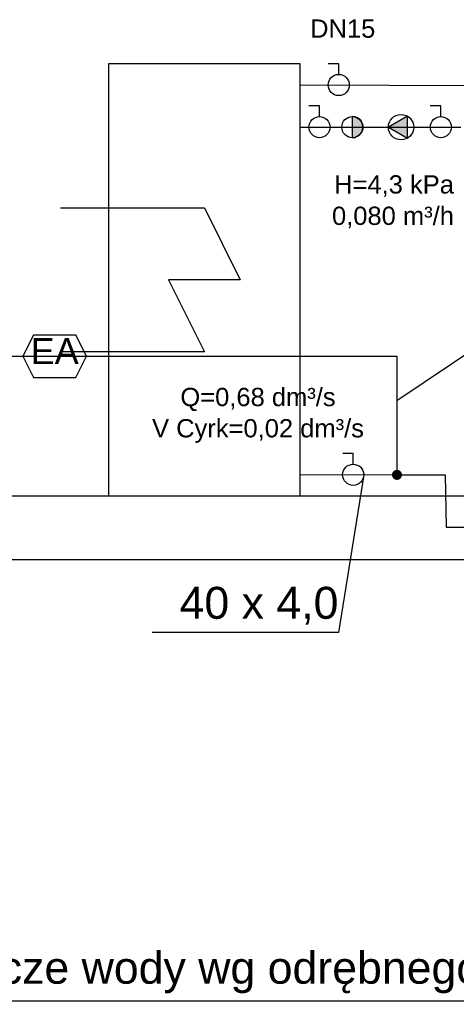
# Model space of a CAD drawing. Header units: inches. Extents: x -150.1 to -108.1, y -15.9 to 13.8.
# Tile 2 of 25: x -146.2 to -144.2, y -3.5 to 1.2. Entities that reach past the tile are written whole.
import ezdxf
from ezdxf.lldxf.tags import DXFTag

# ---------------------------------------------------------------- set-up
doc = ezdxf.new("R2010")
doc.units = ezdxf.units.IN
doc.header["$MEASUREMENT"] = 0
for name, color, linetype in [('IS_Armatura_Wodociag', 2, 'SOLID'), ('IS_Ciepła_woda', 4, 'DASHWAVE'), ('IS_Cyrkulacja', 4, 'DASHDOT'), ('IS_Inne_Urzadzenia_Wodociag', 2, 'SOLID'), ('IS_Konstrukcja', 7, 'SOLID'), ('IS_Opisy_działek_Wodociag', 2, 'SOLID'), ('IS_Text_Armatury_Wodociag', 2, 'Continuous'), ('IS_Text_Odbiornikow_Wodociag', 7, 'Continuous'), ('IS_Zimna_woda', 4, 'SOLID')]:
    doc.layers.add(name, color=color, linetype=linetype)
tags = doc.linetypes.add('DASHDOT', pattern=[20, 10, -5, 0, -5]).pattern_tags.tags
tags[10:11] = [DXFTag(74, 4), DXFTag(75, 0), DXFTag(340, '0'), DXFTag(46, 0.0), DXFTag(50, 0.0), DXFTag(44, 0.0), DXFTag(45, 0.0)]
tags[8:9] = [DXFTag(74, 4), DXFTag(75, 0), DXFTag(340, '0'), DXFTag(46, 0.0), DXFTag(50, 0.0), DXFTag(44, 0.0), DXFTag(45, 0.0)]
tags[6:7] = [DXFTag(74, 4), DXFTag(75, 0), DXFTag(340, '0'), DXFTag(46, 0.0), DXFTag(50, 0.0), DXFTag(44, 0.0), DXFTag(45, 0.0)]
tags[4:5] = [DXFTag(74, 4), DXFTag(75, 0), DXFTag(340, '0'), DXFTag(46, 0.0), DXFTag(50, 0.0), DXFTag(44, 0.0), DXFTag(45, 0.0)]
tags = doc.linetypes.add('DASHWAVE', pattern='A,10,-5,-20,[138,IS_LineDef.shx,S=2,R=0,X=-20,Y=0],-5', length=40).pattern_tags.tags
tags[16:17] = [DXFTag(74, 4), DXFTag(75, 0), DXFTag(340, '0'), DXFTag(46, 0.0), DXFTag(50, 0.0), DXFTag(44, 0.0), DXFTag(45, 0.0)]
tags[6:7] = [DXFTag(74, 4), DXFTag(75, 0), DXFTag(340, '0'), DXFTag(46, 0.0), DXFTag(50, 0.0), DXFTag(44, 0.0), DXFTag(45, 0.0)]
tags[4:5] = [DXFTag(74, 4), DXFTag(75, 0), DXFTag(340, '0'), DXFTag(46, 0.0), DXFTag(50, 0.0), DXFTag(44, 0.0), DXFTag(45, 0.0)]
tags = doc.linetypes.add('SOLID', pattern=[10, 10, 0]).pattern_tags.tags
tags[6:7] = [DXFTag(74, 4), DXFTag(75, 0), DXFTag(340, '0'), DXFTag(46, 0.0), DXFTag(50, 0.0), DXFTag(44, 0.0), DXFTag(45, 0.0)]
tags[4:5] = [DXFTag(74, 4), DXFTag(75, 0), DXFTag(340, '0'), DXFTag(46, 0.0), DXFTag(50, 0.0), DXFTag(44, 0.0), DXFTag(45, 0.0)]

msp = doc.modelspace()

# ---------------------------------------------------------------- hatches: boundary and pattern name
at = {"layer": 'IS_Armatura_Wodociag', "ltscale": 0.01}
h = msp.add_hatch(color=256, dxfattribs=at)
edge = h.paths.add_edge_path()
edge.add_arc((-144.6522, 0.6422), 0.05, 270, 90)
edge.add_line((-144.6522, 0.6922), (-144.6522, 0.5922))
msp.add_hatch(color=256, dxfattribs=at).paths.add_polyline_path([(-144.4817, 0.6422), (-144.3917, 0.5903), (-144.3917, 0.6942)])
at = {"layer": 'IS_Opisy_działek_Wodociag'}
h = msp.add_hatch(color=256, dxfattribs=at)
edge = h.paths.add_edge_path()
edge.add_arc((-144.4411, -1.0019), 0.024, 90, 450)

# ---------------------------------------------------------------- linework, layer by layer
at = {"layer": 'IS_Armatura_Wodociag', "ltscale": 0.01}
for p, q in [((-144.7161, 0.9415), (-144.7661, 0.9417)), ((-144.7164, 0.8915), (-144.7161, 0.9415)), ((-144.8077, 0.7422), (-144.8577, 0.7422)), ((-144.8077, 0.6922), (-144.8077, 0.7422)), ((-144.2336, 0.7422), (-144.2836, 0.7422)), ((-144.2336, 0.6922), (-144.2336, 0.7422)), ((-144.6522, 0.6422), (-144.6522, 0.6922)), ((-144.3917, 0.6942), (-144.4817, 0.6422)), ((-144.3917, 0.5903), (-144.3917, 0.6942)), ((-144.6522, 0.5922), (-144.6522, 0.6422)), ((-144.4817, 0.6422), (-144.3917, 0.5903)), ((-144.4817, 0.6422), (-144.4817, 0.6422)), ((-146.1608, -0.341), (-146.2108, -0.441)), ((-145.9608, -0.341), (-146.1608, -0.341)), ((-145.9108, -0.441), (-145.9608, -0.341)), ((-146.2108, -0.441), (-146.1608, -0.541)), ((-146.2108, -0.441), (-146.2108, -0.441)), ((-145.9608, -0.541), (-145.9108, -0.441)), ((-146.1608, -0.541), (-145.9608, -0.541)), ((-144.648, -0.9013), (-144.698, -0.9012)), ((-144.6482, -0.9513), (-144.648, -0.9013))]:
    msp.add_line(p, q, dxfattribs=at)
for centre, major_axis in [((-144.7166, 0.8415), (0.05, 0)), ((-144.4217, 0.6422), (0.06, 0)), ((-144.8077, 0.6422), (0.05, 0)), ((-144.6522, 0.6422), (0.05, 0)), ((-144.2336, 0.6422), (0.05, 0)), ((-144.6483, -1.0013), (0.05, 0))]:
    msp.add_ellipse(centre, major_axis=major_axis, ratio=1, dxfattribs=at)
msp.add_ellipse((-144.6522, 0.6422), major_axis=(0.05, 0), ratio=1, start_param=4.712389, end_param=7.853982, dxfattribs=at)
at = {"layer": 'IS_Ciepła_woda', "ltscale": 0.01}
msp.add_line((-144.8987, 0.8422), (-144.0281, 0.8386), dxfattribs=at)
at = {"layer": 'IS_Cyrkulacja', "ltscale": 0.02}
msp.add_line((-144.8987, 0.6422), (-144.1396, 0.6422), dxfattribs=at)
at = {"layer": 'IS_Inne_Urzadzenia_Wodociag', "ltscale": 0.01}
for p, q in [((-144.8987, 0.9422), (-145.8065, 0.9422)), ((-145.8065, 0.9422), (-145.8065, -1.1006)), ((-144.8987, -1.1006), (-144.8987, 0.9422)), ((-146.0335, 0.2613), (-145.3526, 0.2613)), ((-145.3526, 0.2613), (-145.1824, -0.0792)), ((-145.1824, -0.0792), (-145.5228, -0.0792)), ((-145.5228, -0.0792), (-145.3526, -0.4197)), ((-145.3526, -0.4197), (-146.0335, -0.4197)), ((-145.8065, -1.1006), (-144.8987, -1.1006)), ((-145.8065, -1.1006), (-145.8065, -1.1006))]:
    msp.add_line(p, q, dxfattribs=at)
at = {"layer": 'IS_Konstrukcja', "ltscale": 0.01}
for p, q in [((-147.0968, -1.1014), (-114.0644, -1.1014)), ((-147.0968, -1.4014), (-114.0644, -1.4014))]:
    msp.add_line(p, q, dxfattribs=at)
at = {"layer": 'IS_Opisy_działek_Wodociag', "ltscale": 0.01}
for p, q in [((-144.4411, -0.6508), (-143.9551, -0.3237)), ((-144.5976, -1.0014), (-144.7182, -1.7464)), ((-144.7182, -1.7464), (-145.6002, -1.7464)), ((-142.749, -3.4893), (-146.9013, -3.4893))]:
    msp.add_line(p, q, dxfattribs=at)
at = {"layer": 'IS_Zimna_woda', "ltscale": 0.01}
for p, q in [((-146.8438, -0.441), (-144.4411, -0.441)), ((-144.4411, -0.441), (-144.4411, -1.0019)), ((-144.8987, -1.0006), (-144.4411, -1.0019)), ((-144.4411, -1.0019), (-144.2138, -1.0024)), ((-144.2138, -1.0024), (-144.2083, -1.2492)), ((-144.2083, -1.2492), (-142.7488, -1.2492))]:
    msp.add_line(p, q, dxfattribs=at)

# ---------------------------------------------------------------- texts
at = {"layer": 'IS_Armatura_Wodociag', "ltscale": 0.01, "insert": (-146.0608, -0.3554), "char_height": 0.1224, "attachment_point": 2}
msp.add_mtext('\\fArial|b0|i0;EA', dxfattribs=at)
at = {"layer": 'IS_Opisy_działek_Wodociag', "ltscale": 0.01, "char_height": 0.1512, "attachment_point": 9}
for s, insert in [('\\fArial|b0|i0;40 x 4,0', (-144.7182, -1.7104)), ('{\\fArial|b0|i0|c0|p0;Przyłącze wody wg odrębnego opracowania}', (-142.7866, -3.4533))]:
    msp.add_mtext(s, dxfattribs=dict(at, insert=insert))
at = {"layer": 'IS_Text_Armatury_Wodociag', "linetype": 'SOLID', "ltscale": 0.01, "char_height": 0.0864}
for s, insert, attachment_point in [('\\fArial|b0|i0;DN15  ', (-144.8522, 1.0638), 7), ('\\fArial|b0|i0;H=4,3 kPa', (-144.1717, 0.3122), 9), ('\\fArial|b0|i0;0,080 m³/h', (-144.1717, 0.1638), 9)]:
    msp.add_mtext(s, dxfattribs=dict(at, insert=insert, attachment_point=attachment_point))
at = {"layer": 'IS_Text_Odbiornikow_Wodociag', "linetype": 'SOLID', "ltscale": 0.01, "char_height": 0.0864, "attachment_point": 8}
for s, insert in [('\\fArial|b0|i0;Q=0,68 dm³/s', (-145.0987, -0.7006)), ('\\fArial|b0|i0;V Cyrk=0,02 dm³/s', (-145.0987, -0.8506))]:
    msp.add_mtext(s, dxfattribs=dict(at, insert=insert))

doc.saveas('drawing.dxf')
